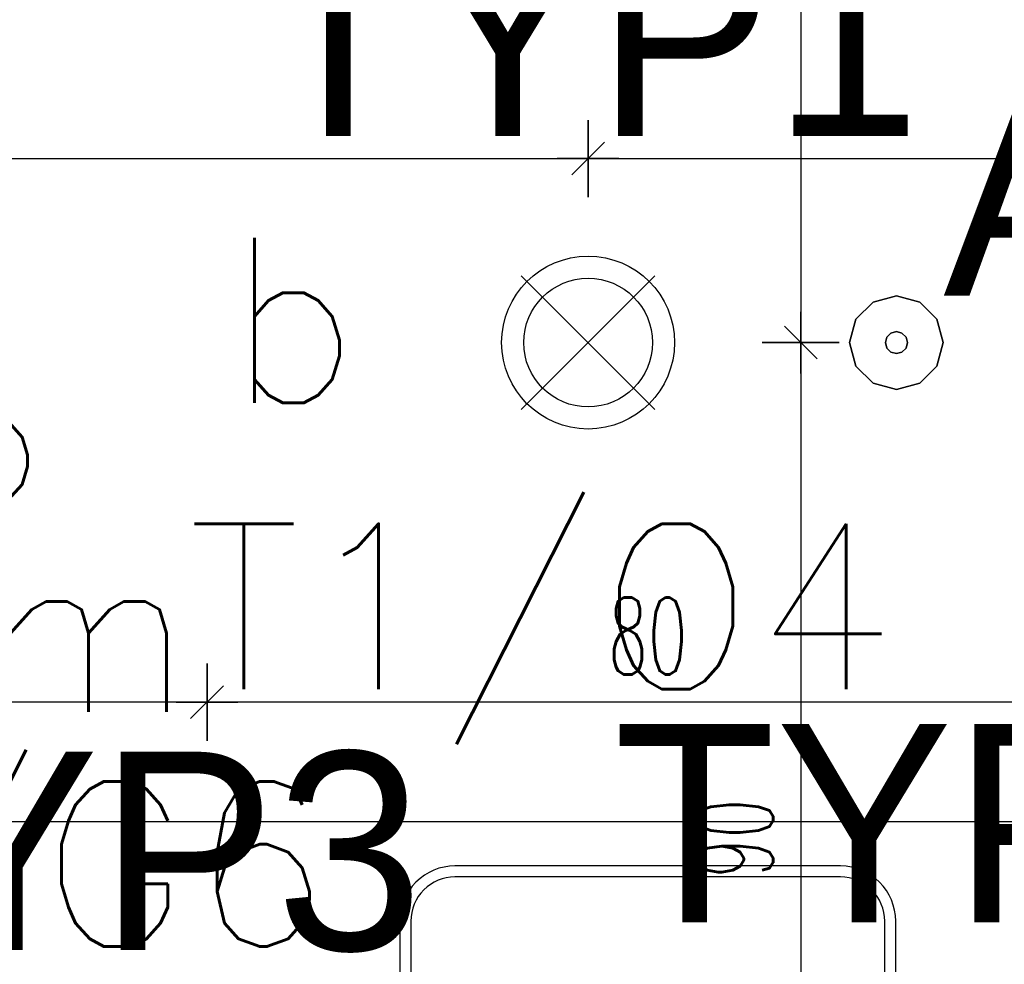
# Model space of a CAD drawing. Header units: centimetres. Extents: x -15121 to 30567, y -60641 to 0.
# Tile 215 of 256: x 10558 to 10648, y -25416 to -25331. Entities that reach past the tile are written whole.
import ezdxf
from ezdxf.enums import TextEntityAlignment as Align

# ---------------------------------------------------------------- set-up
doc = ezdxf.new("R2010")
doc.units = ezdxf.units.CM
doc.header["$LTSCALE"] = 60
for name, color, linetype in [('AIKA gniazdka łazienka', 7, 'Continuous'), ('AIKA lampy i wyłaczniki2', 150, 'Continuous'), ('AIKA lampy sanitariaty', 3, 'Continuous'), ('AIKA sanitariaty', 7, 'Continuous'), ('AIKA widoki wymiarowanie', 7, 'Continuous'), ('AIKA widokowe', 7, 'Continuous'), ('E_Gniazda wtyczkowe - Moc', 6, 'Continuous'), ('E_Gniazda wtyczkowe - Numer obwodu', 1, 'Continuous'), ('E_Gniazda wtyczkowe - Opis', 3, 'Continuous'), ('E_Oświetlenie - czujki ruchu', 3, 'Continuous'), ('E_Oświetlenie - Numer obwodu', 1, 'Continuous'), ('E_Oświetlenie - Opis', 4, 'Continuous')]:
    doc.layers.add(name, color=color, linetype=linetype)
doc.styles.add('SIMPLEX', font='simplex', dxfattribs={"width": 0.85})
doc.styles.add('TableTextStyle', font='txt')
doc.styles.add('wymiar', font='txt.shx', dxfattribs={"width": 0.6})
doc.dimstyles.new('Dwudziestka', dxfattribs={"dimtxt": 7, "dimasz": 0.7, "dimexe": 5, "dimexo": 0, "dimgap": 2.5, "dimtad": 1, "dimtoh": 1, "dimdec": 3, "dimrnd": 0.5, "dimdsep": 46, "dimtxsty": 'wymiar', "dimblk": 'znacznik', "dimcen": 0, "dimdle": 5, "dimse1": 1, "dimse2": 1, "dimclrd": 256, "dimclre": 256, "dimclrt": 256, "dimadec": 0, "dimazin": 0, "dimtfac": 0.4, "dimtdec": 3, "dimtix": 1, "dimtofl": 0, "dimtmove": 2, "dimatfit": 3, "dimldrblk": 'znacznik', "dimfxl": 1, "dimtolj": 1, "dimarcsym": 0})

# ---------------------------------------------------------------- blocks, each defined once
blk = doc.blocks.new('SL umywalka 45')
at = {"layer": 'AIKA sanitariaty'}
for points in [[(-17.5, -17.5), (17.5, -17.5, 0.414214), (22.5, -12.5), (22.5, 12.5, 0.414214), (17.5, 17.5), (-17.5, 17.5, 0.414214), (-22.5, 12.5), (-22.5, -12.5, 0.414214)], [(-17.5, -16.5), (17.5, -16.5, 0.414214), (21.5, -12.5), (21.5, 12.5, 0.414214), (17.5, 16.5), (-17.5, 16.5, 0.414214), (-21.5, 12.5), (-21.5, -12.5, 0.414214)]]:
    blk.add_lwpolyline(points, format="xyb", close=True, dxfattribs=at)
blk.add_circle((0, 0), 4, dxfattribs=at)
blk = doc.blocks.new('E_Gniazdo Pojedyńcze 1-faz IP 44')
at = {"layer": 'E_Gniazda wtyczkowe - Moc', "style": 'SIMPLEX'}
blk.add_attdef('moc', text='', height=15, dxfattribs=at).set_placement((46.252, 24.3), align=Align.CENTER)
at = {"layer": 'E_Gniazda wtyczkowe - Numer obwodu', "style": 'SIMPLEX'}
blk.add_attdef('obwód', text='', height=15, dxfattribs=at).set_placement((-0.012, 45.53), align=Align.CENTER)
at = {"layer": 'E_Gniazda wtyczkowe - Opis', "style": 'SIMPLEX'}
blk.add_attdef('ilość', text='', height=12, dxfattribs=at).set_placement((-0.073, 27.558), align=Align.CENTER)
blk.add_attdef('h. montażu', (4.314, 3.877), '', height=10, dxfattribs=at)
blk = doc.blocks.new('Czujka ruchu 360')
at = {"layer": 'E_Oświetlenie - czujki ruchu'}
blk.add_circle((0, 0), 11.31, dxfattribs=at)
for points in [[(0, 13.68), (-2.25, 22.68), (2.25, 22.68), (-2.25, 22.68)], [(-9.67, 9.67), (-17.63, 14.45), (-14.45, 17.63), (-17.63, 14.45)], [(9.67, 9.67), (17.63, 14.45), (14.45, 17.63), (17.63, 14.45)], [(-13.68, 0), (-22.68, -2.25), (-22.68, 2.25), (-22.68, -2.25)], [(13.68, 0), (22.68, -2.25), (22.68, 2.25), (22.68, -2.25)], [(-9.67, -9.67), (-14.45, -17.63), (-17.63, -14.45), (-14.45, -17.63)], [(9.67, -9.67), (14.45, -17.63), (17.63, -14.45), (14.45, -17.63)], [(0, -13.68), (-2.25, -22.68), (2.25, -22.68), (-2.25, -22.68)]]:
    blk.add_solid(points, dxfattribs=at)
at = {"layer": 'E_Oświetlenie - Numer obwodu', "style": 'SIMPLEX'}
blk.add_attdef('OBWÓD', text='', height=15, dxfattribs=at).set_placement((0, -42.53), align=Align.CENTER)
at = {"layer": 'E_Oświetlenie - Opis', "style": 'SIMPLEX'}
for tag, p in [('SYMBOL', (-34.22, 26.89)), ('OPIS1', (26.83, -1.12))]:
    blk.add_attdef(tag, p, '', height=15, dxfattribs=at)
blk = doc.blocks.new('opis lamp')
at = {"layer": 'E_Oświetlenie - Numer obwodu', "style": 'SIMPLEX'}
blk.add_attdef('OBWÓD', text='', height=15, dxfattribs=at).set_placement((-9.463, -1.177), align=Align.CENTER)
at = {"layer": 'E_Oświetlenie - Opis', "style": 'SIMPLEX'}
blk.add_attdef('OPIS1', (55.72, 42.771), '', height=15, dxfattribs=at)
blk = doc.blocks.new('znacznik')
at = {"color": 0}
for points in [[(0, -5), (0, 5)], [(-4, 0), (4, 0)]]:
    blk.add_lwpolyline(points, dxfattribs=at)
at = {"color": 1}
blk.add_lwpolyline([(-2.12, -2.12), (2.12, 2.12)], dxfattribs=at)
blk = doc.blocks.new('*D6575')
at = {"layer": 'AIKA widoki wymiarowanie', "lineweight": -2, "transparency": 16777216}
blk.add_line((10487.367, -25343.188), (10609.049, -25343.188), dxfattribs=at)
at = {"layer": 'Defpoints', "color": 0, "transparency": 16777216}
for p in [(10609.749, -25343.188), (10486.667, -25353.259), (10609.749, -25359.887)]:
    blk.add_point(p, dxfattribs=at)
at = {"layer": 'AIKA widoki wymiarowanie', "lineweight": -2, "transparency": 16777216, "xscale": 0.7, "yscale": 0.7, "zscale": 0.7, "rotation": 180}
blk.add_blockref('znacznik', (10486.667, -25343.188), dxfattribs=at)
at = {"layer": 'AIKA widoki wymiarowanie', "lineweight": -2, "transparency": 16777216, "xscale": 0.7, "yscale": 0.7, "zscale": 0.7}
blk.add_blockref('znacznik', (10609.749, -25343.188), dxfattribs=at)
at = {"layer": 'AIKA widoki wymiarowanie', "transparency": 16777216, "insert": (10548.208, -25337.188), "char_height": 7, "attachment_point": 5, "style": 'wymiar'}
blk.add_mtext('\\A1;123', dxfattribs=at)
blk = doc.blocks.new('*D6576')
at = {"layer": 'AIKA widoki wymiarowanie', "lineweight": -2, "transparency": 16777216}
blk.add_line((10610.449, -25343.188), (10732.13, -25343.188), dxfattribs=at)
at = {"layer": 'Defpoints', "color": 0, "transparency": 16777216}
for p in [(10732.83, -25343.188), (10609.749, -25359.887), (10732.83, -25379.387)]:
    blk.add_point(p, dxfattribs=at)
at = {"layer": 'AIKA widoki wymiarowanie', "lineweight": -2, "transparency": 16777216, "xscale": 0.7, "yscale": 0.7, "zscale": 0.7, "rotation": 180}
blk.add_blockref('znacznik', (10609.749, -25343.188), dxfattribs=at)
at = {"layer": 'AIKA widoki wymiarowanie', "lineweight": -2, "transparency": 16777216, "xscale": 0.7, "yscale": 0.7, "zscale": 0.7}
blk.add_blockref('znacznik', (10732.83, -25343.188), dxfattribs=at)
at = {"layer": 'AIKA widoki wymiarowanie', "transparency": 16777216, "insert": (10671.29, -25337.188), "char_height": 7, "attachment_point": 5, "style": 'wymiar'}
blk.add_mtext('\\A1;123', dxfattribs=at)
blk = doc.blocks.new('*D6577')
at = {"layer": 'AIKA widoki wymiarowanie', "lineweight": -2, "transparency": 16777216}
blk.add_line((10629.048, -25270.587), (10629.048, -25359.187), dxfattribs=at)
at = {"layer": 'Defpoints', "color": 0, "transparency": 16777216}
for p in [(10550.667, -25269.887), (10609.749, -25359.887), (10629.048, -25359.887)]:
    blk.add_point(p, dxfattribs=at)
at = {"layer": 'AIKA widoki wymiarowanie', "lineweight": -2, "transparency": 16777216, "xscale": 0.7, "yscale": 0.7, "zscale": 0.7}
for p, rotation in [((10629.048, -25269.887), 90), ((10629.048, -25359.887), 270)]:
    blk.add_blockref('znacznik', p, dxfattribs=dict(at, rotation=rotation))
at = {"layer": 'AIKA widoki wymiarowanie', "transparency": 16777216, "insert": (10623.048, -25314.887), "char_height": 7, "attachment_point": 5, "rotation": 90, "style": 'wymiar'}
blk.add_mtext('\\A1;90', dxfattribs=at)
blk = doc.blocks.new('*D6578')
at = {"layer": 'AIKA widoki wymiarowanie', "lineweight": -2, "transparency": 16777216}
blk.add_line((10629.048, -25360.587), (10629.048, -25449.187), dxfattribs=at)
at = {"layer": 'Defpoints', "color": 0, "transparency": 16777216}
for p in [(10609.749, -25359.887), (10629.048, -25449.887), (10629.048, -25449.887)]:
    blk.add_point(p, dxfattribs=at)
at = {"layer": 'AIKA widoki wymiarowanie', "lineweight": -2, "transparency": 16777216, "xscale": 0.7, "yscale": 0.7, "zscale": 0.7}
for p, rotation in [((10629.048, -25359.887), 90), ((10629.048, -25449.887), 270)]:
    blk.add_blockref('znacznik', p, dxfattribs=dict(at, rotation=rotation))
at = {"layer": 'AIKA widoki wymiarowanie', "transparency": 16777216, "insert": (10623.048, -25404.887), "char_height": 7, "attachment_point": 5, "rotation": 90, "style": 'wymiar'}
blk.add_mtext('\\A1;90', dxfattribs=at)
blk = doc.blocks.new('*D6580')
at = {"layer": 'AIKA widoki wymiarowanie', "lineweight": -2, "transparency": 16777216}
blk.add_line((10654.467, -25392.523), (10575.867, -25392.523), dxfattribs=at)
at = {"layer": 'Defpoints', "color": 0, "transparency": 16777216}
for p in [(10575.167, -25392.523), (10575.167, -25430.385), (10655.167, -25430.385)]:
    blk.add_point(p, dxfattribs=at)
at = {"layer": 'AIKA widoki wymiarowanie', "lineweight": -2, "transparency": 16777216, "xscale": 0.7, "yscale": 0.7, "zscale": 0.7, "rotation": 180}
blk.add_blockref('znacznik', (10575.167, -25392.523), dxfattribs=at)
at = {"layer": 'AIKA widoki wymiarowanie', "lineweight": -2, "transparency": 16777216, "xscale": 0.7, "yscale": 0.7, "zscale": 0.7}
blk.add_blockref('znacznik', (10655.167, -25392.523), dxfattribs=at)
at = {"layer": 'AIKA widoki wymiarowanie', "transparency": 16777216, "insert": (10615.167, -25386.523), "char_height": 7, "attachment_point": 5, "style": 'wymiar'}
blk.add_mtext('\\A1;80', dxfattribs=at)
blk = doc.blocks.new('*D6581')
at = {"layer": 'AIKA widoki wymiarowanie', "lineweight": -2, "transparency": 16777216}
blk.add_line((10574.467, -25392.523), (10487.367, -25392.523), dxfattribs=at)
at = {"layer": 'Defpoints', "color": 0, "transparency": 16777216}
for p in [(10486.667, -25392.523), (10575.167, -25430.385), (10486.667, -25431.387)]:
    blk.add_point(p, dxfattribs=at)
at = {"layer": 'AIKA widoki wymiarowanie', "lineweight": -2, "transparency": 16777216, "xscale": 0.7, "yscale": 0.7, "zscale": 0.7, "rotation": 180}
blk.add_blockref('znacznik', (10486.667, -25392.523), dxfattribs=at)
at = {"layer": 'AIKA widoki wymiarowanie', "lineweight": -2, "transparency": 16777216, "xscale": 0.7, "yscale": 0.7, "zscale": 0.7}
blk.add_blockref('znacznik', (10575.167, -25392.523), dxfattribs=at)
at = {"layer": 'AIKA widoki wymiarowanie', "transparency": 16777216, "insert": (10530.917, -25386.523), "char_height": 7, "attachment_point": 5, "style": 'wymiar'}
blk.add_mtext('\\A1;88.5', dxfattribs=at)

msp = doc.modelspace()

# ---------------------------------------------------------------- linework, layer by layer
at = {"layer": 'AIKA lampy i wyłaczniki2'}
for p, q in [((10603.6752, -25353.8131), (10615.8223, -25365.9602)), ((10615.8223, -25353.8131), (10603.6752, -25365.9602))]:
    msp.add_line(p, q, dxfattribs=at)
for radius in [7.8449, 5.8413]:
    msp.add_circle((10609.7488, -25359.8866), radius, dxfattribs=at)
at = {"layer": 'AIKA lampy sanitariaty'}
for points in [[(10635.6095, -25356.207, 0), (10637.7345, -25355.6366, 0)], [(10637.7345, -25355.6366, 0), (10635.6095, -25356.207, 0)], [(10637.7345, -25355.6366, 0), (10635.6095, -25356.207, 0)], [(10635.6095, -25356.207, 0), (10637.7345, -25355.6366, 0)], [(10637.7345, -25355.6366, 0), (10639.8595, -25356.207, 0)], [(10639.8595, -25356.207, 0), (10637.7345, -25355.6366, 0)], [(10639.8595, -25356.207, 0), (10637.7345, -25355.6366, 0)], [(10637.7345, -25355.6366, 0), (10639.8595, -25356.207, 0)], [(10634.0548, -25357.7616, 0), (10635.6095, -25356.207, 0)], [(10635.6095, -25356.207, 0), (10634.0548, -25357.7616, 0)], [(10635.6095, -25356.207, 0), (10634.0548, -25357.7616, 0)], [(10634.0548, -25357.7616, 0), (10635.6095, -25356.207, 0)], [(10639.8595, -25356.207, 0), (10641.4142, -25357.7616, 0)], [(10641.4142, -25357.7616, 0), (10639.8595, -25356.207, 0)], [(10641.4142, -25357.7616, 0), (10639.8595, -25356.207, 0)], [(10639.8595, -25356.207, 0), (10641.4142, -25357.7616, 0)], [(10633.4845, -25359.8866, 0), (10634.0548, -25357.7616, 0)], [(10634.0548, -25357.7616, 0), (10633.4845, -25359.8866, 0)], [(10634.0548, -25357.7616, 0), (10633.4845, -25359.8866, 0)], [(10633.4845, -25359.8866, 0), (10634.0548, -25357.7616, 0)], [(10641.4142, -25357.7616, 0), (10641.9845, -25359.8866, 0)], [(10641.9845, -25359.8866, 0), (10641.4142, -25357.7616, 0)], [(10641.9845, -25359.8866, 0), (10641.4142, -25357.7616, 0)], [(10641.4142, -25357.7616, 0), (10641.9845, -25359.8866, 0)], [(10637.2345, -25359.0214, 0), (10636.8673, -25359.3866, 0)], [(10636.8673, -25359.3866, 0), (10637.2345, -25359.0214, 0)], [(10637.7345, -25358.8866, 0), (10637.2345, -25359.0214, 0)], [(10637.2345, -25359.0214, 0), (10637.7345, -25358.8866, 0)], [(10638.2345, -25359.0214, 0), (10637.7345, -25358.8866, 0)], [(10637.7345, -25358.8866, 0), (10638.2345, -25359.0214, 0)], [(10638.6017, -25359.3866, 0), (10638.2345, -25359.0214, 0)], [(10638.2345, -25359.0214, 0), (10638.6017, -25359.3866, 0)], [(10634.0548, -25362.0116, 0), (10633.4845, -25359.8866, 0)], [(10633.4845, -25359.8866, 0), (10634.0548, -25362.0116, 0)], [(10633.4845, -25359.8866, 0), (10634.0548, -25362.0116, 0)], [(10634.0548, -25362.0116, 0), (10633.4845, -25359.8866, 0)], [(10636.8673, -25359.3866, 0), (10636.7345, -25359.8866, 0)], [(10636.7345, -25359.8866, 0), (10636.8673, -25359.3866, 0)], [(10636.7345, -25359.8866, 0), (10636.8673, -25360.3866, 0)], [(10636.8673, -25360.3866, 0), (10636.7345, -25359.8866, 0)], [(10638.7345, -25359.8866, 0), (10638.6017, -25359.3866, 0)], [(10638.6017, -25359.3866, 0), (10638.7345, -25359.8866, 0)], [(10638.6017, -25360.3866, 0), (10638.7345, -25359.8866, 0)], [(10638.7345, -25359.8866, 0), (10638.6017, -25360.3866, 0)], [(10641.9845, -25359.8866, 0), (10641.4142, -25362.0116, 0)], [(10641.4142, -25362.0116, 0), (10641.9845, -25359.8866, 0)], [(10641.4142, -25362.0116, 0), (10641.9845, -25359.8866, 0)], [(10641.9845, -25359.8866, 0), (10641.4142, -25362.0116, 0)], [(10636.8673, -25360.3866, 0), (10637.2345, -25360.7519, 0)], [(10637.2345, -25360.7519, 0), (10636.8673, -25360.3866, 0)], [(10637.2345, -25360.7519, 0), (10637.7345, -25360.8866, 0)], [(10637.7345, -25360.8866, 0), (10637.2345, -25360.7519, 0)], [(10637.7345, -25360.8866, 0), (10638.2345, -25360.7519, 0)], [(10638.2345, -25360.7519, 0), (10637.7345, -25360.8866, 0)], [(10638.2345, -25360.7519, 0), (10638.6017, -25360.3866, 0)], [(10638.6017, -25360.3866, 0), (10638.2345, -25360.7519, 0)], [(10635.6095, -25363.5663, 0), (10634.0548, -25362.0116, 0)], [(10634.0548, -25362.0116, 0), (10635.6095, -25363.5663, 0)], [(10634.0548, -25362.0116, 0), (10635.6095, -25363.5663, 0)], [(10635.6095, -25363.5663, 0), (10634.0548, -25362.0116, 0)], [(10641.4142, -25362.0116, 0), (10639.8595, -25363.5663, 0)], [(10639.8595, -25363.5663, 0), (10641.4142, -25362.0116, 0)], [(10639.8595, -25363.5663, 0), (10641.4142, -25362.0116, 0)], [(10641.4142, -25362.0116, 0), (10639.8595, -25363.5663, 0)], [(10637.7345, -25364.1366, 0), (10635.6095, -25363.5663, 0)], [(10635.6095, -25363.5663, 0), (10637.7345, -25364.1366, 0)], [(10635.6095, -25363.5663, 0), (10637.7345, -25364.1366, 0)], [(10637.7345, -25364.1366, 0), (10635.6095, -25363.5663, 0)], [(10639.8595, -25363.5663, 0), (10637.7345, -25364.1366, 0)], [(10637.7345, -25364.1366, 0), (10639.8595, -25363.5663, 0)], [(10637.7345, -25364.1366, 0), (10639.8595, -25363.5663, 0)], [(10639.8595, -25363.5663, 0), (10637.7345, -25364.1366, 0)]]:
    msp.add_polyline3d(points, dxfattribs=at)
at = {"layer": 'AIKA widokowe', "color": 8}
msp.add_line((10731.3304, -25403.3866), (10488.1672, -25403.3866), dxfattribs=at)

# ---------------------------------------------------------------- block references
at = {"layer": 'AIKA gniazdka łazienka'}
ref = msp.add_blockref('E_Gniazdo Pojedyńcze 1-faz IP 44', (10485.2959, -25406.983), dxfattribs=dict(at, rotation=270.0000000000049))
ref.add_attrib('h. montażu', '1,4m', (10522.6268, -25393.3896), dxfattribs={"layer": 'E_Gniazda wtyczkowe - Opis', "height": 15, "style": 'SIMPLEX'})
ref.add_attrib('obwód', 'T1/G6', (10522.7408, -25414.7109), dxfattribs={"layer": 'E_Gniazda wtyczkowe - Numer obwodu', "height": 15, "style": 'SIMPLEX'})
at = {"layer": 'AIKA lampy sanitariaty'}
ref = msp.add_blockref('opis lamp', (10583.3658, -25363.3611, 1), dxfattribs=at)
ref.add_attrib('OBWÓD', 'T1/O4', dxfattribs={"layer": 'E_Oświetlenie - Numer obwodu', "height": 15, "style": 'SIMPLEX'}).set_placement((10605.5221, -25391.329, 1), align=Align.CENTER)
ref.add_attrib('OPIS1', 'b', (10576.8927, -25365.3648, 1), dxfattribs={"layer": 'E_Oświetlenie - Opis', "height": 15, "style": 'SIMPLEX'})
ref = msp.add_blockref('Czujka ruchu 360', (10528.3806, -25370.2928, 105.6527), dxfattribs=dict(at, xscale=0.75, yscale=0.75, zscale=0.75))
ref.add_attrib('OPIS1', 'b', (10551.167, -25374.3583, 105.6527), dxfattribs={"layer": 'E_Oświetlenie - Opis', "height": 11.25, "style": 'SIMPLEX'})
at = {"layer": 'AIKA widokowe', "color": 8}
msp.add_blockref('SL umywalka 45', (10615.1672, -25424.8866), dxfattribs=at)

# ---------------------------------------------------------------- texts
at = {"layer": 'AIKA lampy sanitariaty', "style": 'TableTextStyle'}
for s, p in [('TYP1', (10579.7292, -25341.1379)), ('AWO', (10641.9838, -25355.6378)), ('TYP3', (10612.0822, -25412.5136)), ('TYP3', (10534.592, -25415.0235))]:
    msp.add_text(s, height=18, dxfattribs=at).set_placement(p)

# ---------------------------------------------------------------- dimensions: what is measured, and where the dimension line sits
at = {"layer": 'AIKA widoki wymiarowanie'}
for base, p1, p2, picture, middle in [((10629.0477, -25359.8866), (10550.6671, -25269.8866), (10609.7488, -25359.8866), '*D6577', (10623.0477, -25314.8866)), ((10629.0477, -25449.8866), (10609.7488, -25359.8866), (10629.0477, -25449.8866), '*D6578', (10623.0477, -25404.8866))]:
    dim = msp.add_linear_dim(base=base, p1=p1, p2=p2, angle=90, dimstyle='Dwudziestka', dxfattribs=at)
    dim.commit()
    dim.dimension.update_dxf_attribs({"geometry": picture, "text_midpoint": middle})
for base, p1, p2, picture, middle in [((10609.7488, -25343.1877), (10486.6672, -25353.2591), (10609.7488, -25359.8866), '*D6575', (10548.208, -25337.1877)), ((10732.8304, -25343.1877), (10609.7488, -25359.8866), (10732.8304, -25379.3866), '*D6576', (10671.2896, -25337.1877)), ((10486.6672, -25392.5229), (10575.1672, -25430.3852), (10486.6672, -25431.3866), '*D6581', (10530.9172, -25386.5229)), ((10575.1672, -25392.5229), (10655.1672, -25430.3852), (10575.1672, -25430.3852), '*D6580', (10615.1672, -25386.5229))]:
    dim = msp.add_linear_dim(base=base, p1=p1, p2=p2, dimstyle='Dwudziestka', dxfattribs=at)
    dim.commit()
    dim.dimension.update_dxf_attribs({"geometry": picture, "text_midpoint": middle})

doc.saveas('drawing.dxf')
